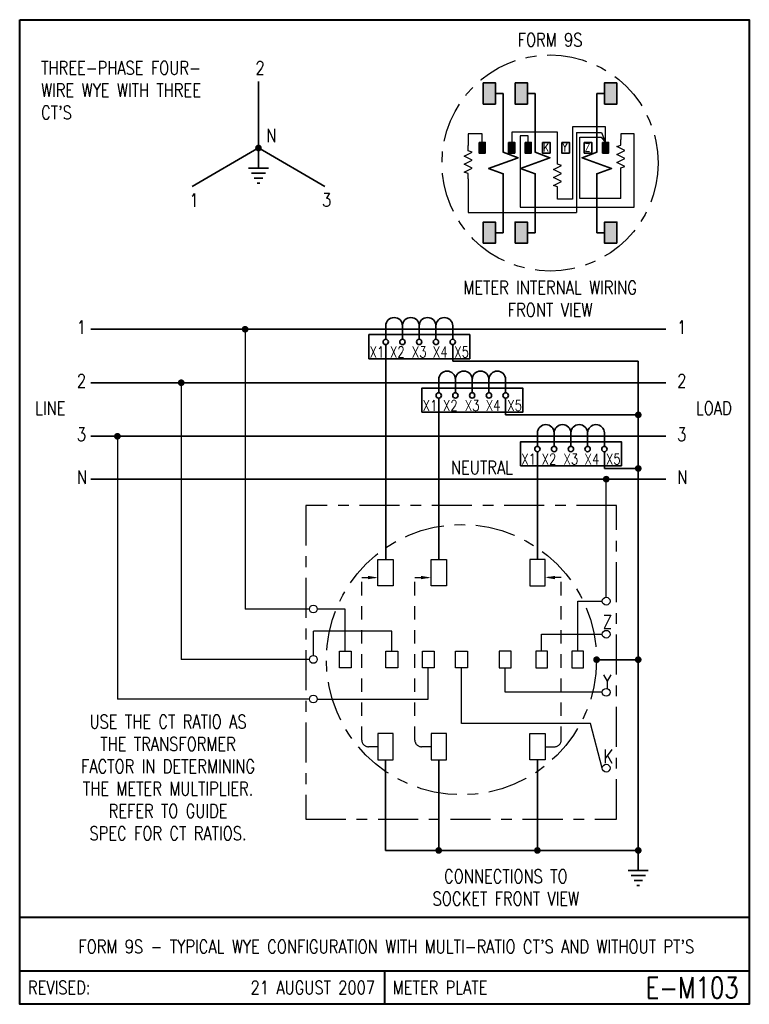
# Model space of a CAD drawing. Header units: inches. Extents: x 0 to 6.81, y 0 to 9.19.
import ezdxf
from ezdxf.enums import TextEntityAlignment as Align

# ---------------------------------------------------------------- set-up
doc = ezdxf.new("R2010")
doc.units = ezdxf.units.IN
doc.header["$LTSCALE"] = 0.5
doc.header["$MEASUREMENT"] = 0
doc.linetypes.add('CENTER2', pattern=[1.125, 0.75, -0.125, 0.125, -0.125])
doc.linetypes.add('HIDDEN', pattern=[0.375, 0.25, -0.125])
for name, color, linetype, lineweight in [('E-DETL-1LINE', 4, 'Continuous', 35), ('E-DETL-TEXT', 3, 'Continuous', 35), ('E-DETL-TTLB', 2, 'Continuous', 40), ('E-DETL-TTLB-TEXT', 5, 'Continuous', 50)]:
    doc.layers.add(name, color=color, linetype=linetype, lineweight=lineweight)
doc.layers.add('E-DETL-FINE', color=8, linetype='Continuous')
doc.styles.add('ROMANS', font='romans.shx', dxfattribs={"height": 0.046875})
doc.styles.get("Standard").update_dxf_attribs({"font": 'romans.shx', "width": 0.8})

# ---------------------------------------------------------------- blocks, each defined once
blk = doc.blocks.new('E-004')
at = {"const_width": 0.03125}
blk.add_lwpolyline([(-0.015625, 0, 1), (0.015625, 0, 1)], format="xyb", close=True, dxfattribs=at)
blk = doc.blocks.new('PE008')
for p, q in [((0.1875, -0.0938), (0.1875, 0.0938)), ((0.1875, 0), (0, 0)), ((0.2344, -0.0667), (0.2344, 0.0667)), ((0.2812, -0.0396), (0.2812, 0.0396)), ((0.3281, -0.0126), (0.3281, 0.0126))]:
    blk.add_line(p, q)
blk = doc.blocks.new('CT-5')
for p, q in [((-0.0312, 0.3906), (0.0312, 0.3906)), ((0, 0.4307), (0, -0.2745)), ((-0.0312, 0.2344), (0.0312, 0.2344)), ((-0.0312, 0.0781), (0.0312, 0.0781)), ((-0.0312, -0.0781), (0.0312, -0.0781)), ((-0.0312, -0.2344), (0.0312, -0.2344))]:
    blk.add_line(p, q)
for points in [[(-0.0312, 0.3906, 1), (-0.0312, 0.2344, 1), (-0.0312, 0.0781)], [(-0.0312, 0.0781, 1), (-0.0312, -0.0781, 1), (-0.0312, -0.2344)]]:
    blk.add_lwpolyline(points, format="xyb")

msp = doc.modelspace()

# ---------------------------------------------------------------- hatches: boundary and pattern name
at = {"layer": 'E-DETL-1LINE'}
for points in [[(4.4405, 8.5988), (4.3262, 8.5988), (4.3262, 8.4008), (4.4405, 8.4008)], [(4.7385, 8.5988), (4.6241, 8.5988), (4.6241, 8.4008), (4.7385, 8.4008)], [(5.4595, 8.4008), (5.5738, 8.4008), (5.5738, 8.5988), (5.4595, 8.5988)], [(4.3447, 8.0422), (4.2876, 8.0422), (4.2876, 7.9432), (4.3447, 7.9432)], [(4.6208, 8.0422), (4.5636, 8.0422), (4.5636, 7.9432), (4.6208, 7.9432)], [(4.7741, 8.0422), (4.7169, 8.0422), (4.7169, 7.9432), (4.7741, 7.9432)], [(5.4967, 8.0422), (5.4396, 8.0422), (5.4396, 7.9432), (5.4967, 7.9432)], [(4.4405, 7.2992), (4.3262, 7.2992), (4.3262, 7.1012), (4.4405, 7.1012)], [(4.7385, 7.2992), (4.6241, 7.2992), (4.6241, 7.1012), (4.7385, 7.1012)], [(5.4595, 7.1012), (5.5738, 7.1012), (5.5738, 7.2992), (5.4595, 7.2992)]]:
    msp.add_hatch(color=256, dxfattribs=at).paths.add_polyline_path(points)

# ---------------------------------------------------------------- linework, layer by layer
for p, q in [((2.2287, 8.6111), (2.2287, 7.9904)), ((4.4405, 8.4998), (4.5136, 8.4998)), ((4.5136, 8.4998), (4.5136, 8.1411)), ((4.7385, 8.4998), (4.8116, 8.4998)), ((4.8116, 8.4998), (4.8116, 8.1411)), ((5.3864, 8.4998), (5.3864, 8.1411)), ((5.4595, 8.4998), (5.3864, 8.4998)), ((2.2287, 7.9904), (1.6087, 7.6325)), ((2.2287, 7.9904), (2.8486, 7.6325)), ((4.5136, 7.5589), (4.5136, 7.2992)), ((4.8116, 7.5589), (4.8116, 7.2992)), ((5.3864, 7.5589), (5.3864, 7.2992)), ((4.5136, 7.2002), (4.5136, 7.2992)), ((4.8116, 7.2002), (4.8116, 7.2992)), ((5.3864, 7.2002), (5.3864, 7.2992)), ((4.4405, 7.2002), (4.5136, 7.2002)), ((4.7385, 7.2002), (4.8116, 7.2002)), ((5.4595, 7.2002), (5.3864, 7.2002)), ((6.0293, 6.2993), (0.6637, 6.2993)), ((3.4161, 6.2681), (3.4161, 6.2056)), ((3.5724, 6.2681), (3.5724, 6.2056)), ((3.7286, 6.2681), (3.7286, 6.2056)), ((3.8849, 6.2681), (3.8849, 6.2056)), ((4.0411, 6.2681), (4.0411, 6.2056)), ((3.4161, 6.1556), (3.4161, 4.1518)), ((3.7286, 6.1556), (3.7286, 6.1553)), ((4.0411, 6.1556), (4.0411, 6.0003)), ((5.773, 6), (4.0411, 6.0003)), ((5.773, 6), (5.773, 1.436)), ((6.0293, 5.8), (0.6637, 5.8)), ((3.9105, 5.7688), (3.9105, 5.7063)), ((4.0667, 5.7688), (4.0667, 5.7063)), ((4.223, 5.7688), (4.223, 5.7063)), ((4.3792, 5.7688), (4.3792, 5.7063)), ((4.5355, 5.7688), (4.5355, 5.7063)), ((3.9105, 4.1518), (3.9105, 5.6563)), ((4.223, 5.6563), (4.223, 5.656)), ((4.5355, 5.6563), (4.5355, 5.5)), ((5.773, 5.5), (4.5355, 5.5)), ((6.0293, 5.3), (0.6637, 5.3)), ((4.8317, 5.2687), (4.8317, 5.2062)), ((4.9879, 5.2687), (4.9879, 5.2062)), ((5.1442, 5.2687), (5.1442, 5.2062)), ((5.3004, 5.2687), (5.3004, 5.2062)), ((5.4567, 5.2687), (5.4567, 5.2062)), ((4.8317, 5.1562), (4.8317, 4.1518)), ((5.1442, 5.1562), (5.1442, 5.156)), ((5.4567, 5.1562), (5.4567, 5.001)), ((5.773, 5), (5.4586, 5)), ((6.0293, 4.9), (0.6637, 4.9)), ((5.3844, 3.2158), (5.773, 3.2158)), ((3.4151, 2.2798), (3.4151, 1.436)), ((3.9105, 2.2798), (3.9105, 1.436)), ((4.8317, 2.2798), (4.8317, 1.436)), ((5.773, 1.436), (3.4151, 1.436))]:
    msp.add_line(p, q, dxfattribs=at)
for points in [[(4.3262, 8.5988), (4.4405, 8.5988), (4.4405, 8.4008), (4.3262, 8.4008)], [(4.6241, 8.5988), (4.7385, 8.5988), (4.7385, 8.4008), (4.6241, 8.4008)], [(5.5738, 8.5988), (5.4595, 8.5988), (5.4595, 8.4008), (5.5738, 8.4008)], [(4.2876, 8.0422), (4.3447, 8.0422), (4.3447, 7.9432), (4.2876, 7.9432)], [(4.5636, 8.0422), (4.6208, 8.0422), (4.6208, 7.9432), (4.5636, 7.9432)], [(4.7169, 8.0422), (4.7741, 8.0422), (4.7741, 7.9432), (4.7169, 7.9432)], [(4.8792, 8.0422), (4.9499, 8.0422), (4.9499, 7.9432), (4.8792, 7.9432)], [(5.0597, 8.0422), (5.1303, 8.0422), (5.1303, 7.9432), (5.0597, 7.9432)], [(5.2687, 8.0422), (5.3393, 8.0422), (5.3393, 7.9432), (5.2687, 7.9432)], [(5.4396, 8.0422), (5.4967, 8.0422), (5.4967, 7.9432), (5.4396, 7.9432)], [(4.3262, 7.1012), (4.4405, 7.1012), (4.4405, 7.2992), (4.3262, 7.2992)], [(4.6241, 7.1012), (4.7385, 7.1012), (4.7385, 7.2992), (4.6241, 7.2992)], [(5.5738, 7.1012), (5.4595, 7.1012), (5.4595, 7.2992), (5.5738, 7.2992)], [(3.2595, 6.0243), (4.2, 6.0243), (4.2, 6.2493), (3.2595, 6.2493)], [(3.7538, 5.525), (4.6943, 5.525), (4.6943, 5.75), (3.7538, 5.75)], [(4.675, 5.025), (5.6155, 5.025), (5.6155, 5.25), (4.675, 5.25)]]:
    msp.add_lwpolyline(points, close=True, dxfattribs=at)
for points in [[(4.5136, 8.1411), (4.5136, 7.95), (4.651, 7.9), (4.3763, 7.8), (4.5136, 7.75), (4.5136, 7.5589)], [(4.8116, 8.1411), (4.8116, 7.95), (4.949, 7.9), (4.6742, 7.8), (4.8116, 7.75), (4.8116, 7.5589)], [(5.3864, 8.1411), (5.3864, 7.95), (5.249, 7.9), (5.5237, 7.8), (5.3864, 7.75), (5.3864, 7.5589)]]:
    msp.add_lwpolyline(points, dxfattribs=at)
for centre in [(3.4161, 6.1806), (3.5724, 6.1806), (3.7286, 6.1806), (3.8849, 6.1806), (4.0411, 6.1806), (3.9105, 5.6813), (4.0667, 5.6813), (4.223, 5.6813), (4.3792, 5.6813), (4.5355, 5.6813), (4.8317, 5.1812), (4.9879, 5.1812), (5.1442, 5.1812), (5.3004, 5.1812), (5.4567, 5.1812)]:
    msp.add_circle(centre, 0.025, dxfattribs=at)
at = {"layer": 'E-DETL-FINE'}
for p, q in [((5.4682, 8.187), (5.1609, 8.187)), ((5.1609, 8.187), (5.1609, 7.5133)), ((5.4682, 8.0422), (5.4682, 8.187)), ((4.3162, 8.1234), (4.1859, 8.1234)), ((4.1859, 8.1234), (4.1859, 8.0135)), ((4.3162, 8.0422), (4.3162, 8.1234)), ((5.0192, 8.1379), (4.5922, 8.1379)), ((4.5922, 8.1379), (4.5922, 8.0422)), ((4.7455, 8.1032), (4.672, 8.1032)), ((4.672, 8.1032), (4.672, 7.4381)), ((4.7455, 8.0422), (4.7455, 8.1032)), ((5.0192, 7.8894), (5.0192, 8.1379)), ((5.1957, 8.135), (5.1957, 7.3889)), ((5.1957, 8.135), (5.43, 8.135)), ((5.2275, 7.5191), (5.2275, 8.0916)), ((5.2275, 8.0916), (5.4271, 8.0916)), ((5.4271, 8.0916), (5.4682, 8.0422)), ((5.43, 8.135), (5.4682, 8.0422)), ((5.6118, 8.1234), (5.6118, 8.0681)), ((5.7338, 8.1234), (5.6118, 8.1234)), ((5.7338, 7.4381), (5.7338, 8.1234)), ((5.6118, 7.5191), (5.6118, 7.7556)), ((4.1859, 7.701), (4.1859, 7.3889)), ((5.0192, 7.5133), (5.0192, 7.5769)), ((5.1609, 7.5133), (5.0192, 7.5133)), ((5.6118, 7.5191), (5.2275, 7.5191)), ((4.1859, 7.3889), (5.1957, 7.3889)), ((4.672, 7.4381), (5.7338, 7.4381)), ((2.104, 6.2993), (2.104, 3.6886)), ((1.5078, 5.8), (1.5078, 3.2182)), ((0.9117, 5.3), (0.9117, 2.8485)), ((5.474, 3.7979), (5.474, 4.9)), ((2.7044, 3.6886), (2.104, 3.6886)), ((3.0387, 3.6886), (2.777, 3.6886)), ((3.0387, 3.2956), (3.0387, 3.6886)), ((5.2081, 3.7616), (5.4377, 3.7616)), ((5.2081, 3.2956), (5.2081, 3.7616)), ((3.4734, 3.4808), (2.7407, 3.4808)), ((2.7407, 3.2545), (2.7407, 3.4808)), ((3.4734, 3.2956), (3.4734, 3.4808)), ((4.8709, 3.2956), (4.8709, 3.4531)), ((4.8709, 3.4531), (5.4377, 3.4531)), ((2.7044, 3.2182), (1.5078, 3.2182)), ((3.8132, 2.8485), (3.8132, 3.1409)), ((4.1234, 2.6194), (4.1234, 3.1409)), ((4.5312, 2.9115), (4.5312, 3.1409)), ((2.7044, 2.8485), (0.9117, 2.8485)), ((2.777, 2.8485), (3.8132, 2.8485)), ((5.4377, 2.9115), (4.5312, 2.9115)), ((5.3264, 2.6194), (4.1234, 2.6194)), ((5.4377, 2.2037), (5.3264, 2.6194))]:
    msp.add_line(p, q, dxfattribs=at)
at = {"layer": 'E-DETL-FINE', "linetype": 'HIDDEN'}
for p, q in [((3.1926, 2.4661), (3.1926, 3.9819)), ((3.1926, 3.9819), (3.3437, 3.9819)), ((3.688, 2.4661), (3.688, 3.9819)), ((3.688, 3.9819), (3.839, 3.9819)), ((5.0542, 3.9819), (4.9031, 3.9819)), ((5.0542, 2.4661), (5.0542, 3.9819)), ((3.3437, 2.4036), (3.2551, 2.4036)), ((3.839, 2.4036), (3.7505, 2.4036)), ((4.9031, 2.4036), (4.9917, 2.4036))]:
    msp.add_line(p, q, dxfattribs=at)
at = {"layer": 'E-DETL-FINE'}
for points in [[(4.1859, 7.701), (4.1859, 7.751), (4.1484, 7.7635), (4.2234, 7.801), (4.1484, 7.8385), (4.2234, 7.876), (4.1484, 7.9135), (4.2234, 7.951), (4.1859, 7.9635), (4.1859, 8.0135)], [(5.6118, 7.7556), (5.6118, 7.8056), (5.6493, 7.8181), (5.5743, 7.8556), (5.6493, 7.8931), (5.5743, 7.9306), (5.6493, 7.9681), (5.5743, 8.0056), (5.6118, 8.0181), (5.6118, 8.0681)], [(5.0192, 7.5769), (5.0192, 7.6269), (4.9817, 7.6394), (5.0567, 7.6769), (4.9817, 7.7144), (5.0567, 7.7519), (4.9817, 7.7894), (5.0567, 7.8269), (5.0192, 7.8394), (5.0192, 7.8894)]]:
    msp.add_lwpolyline(points, dxfattribs=at)
at = {"layer": 'E-DETL-FINE', "linetype": 'CENTER2'}
msp.add_lwpolyline([(2.6692, 1.7262), (5.5712, 1.7262), (5.5712, 4.6555), (2.6692, 4.6555)], close=True, dxfattribs=at)
at = {"layer": 'E-DETL-FINE'}
for points in [[(3.3437, 4.1518), (3.4866, 4.1518), (3.4866, 3.9043), (3.3437, 3.9043)], [(3.839, 4.1518), (3.9819, 4.1518), (3.9819, 3.9043), (3.839, 3.9043)], [(4.9031, 4.1518), (4.7602, 4.1518), (4.7602, 3.9043), (4.9031, 3.9043)], [(2.9834, 3.2956), (3.0939, 3.2956), (3.0939, 3.1409), (2.9834, 3.1409)], [(3.4182, 3.2956), (3.5286, 3.2956), (3.5286, 3.1409), (3.4182, 3.1409)], [(3.758, 3.2956), (3.8684, 3.2956), (3.8684, 3.1409), (3.758, 3.1409)], [(4.0682, 3.2956), (4.1786, 3.2956), (4.1786, 3.1409), (4.0682, 3.1409)], [(4.5864, 3.2956), (4.4759, 3.2956), (4.4759, 3.1409), (4.5864, 3.1409)], [(4.9262, 3.2956), (4.8157, 3.2956), (4.8157, 3.1409), (4.9262, 3.1409)], [(5.2633, 3.2956), (5.1529, 3.2956), (5.1529, 3.1409), (5.2633, 3.1409)], [(3.3437, 2.2798), (3.4866, 2.2798), (3.4866, 2.5274), (3.3437, 2.5274)], [(3.839, 2.2798), (3.9819, 2.2798), (3.9819, 2.5274), (3.839, 2.5274)], [(4.9031, 2.2798), (4.7602, 2.2798), (4.7602, 2.5274), (4.9031, 2.5274)]]:
    msp.add_lwpolyline(points, close=True, dxfattribs=at)
at = {"layer": 'E-DETL-FINE', "linetype": 'CENTER2'}
for centre, radius in [((4.95, 7.85), 1.0088), ((4.1234, 3.2158), 1.261)]:
    msp.add_circle(centre, radius, dxfattribs=at)
at = {"layer": 'E-DETL-FINE'}
for centre in [(5.474, 3.7616), (2.7407, 3.6886), (5.474, 3.4531), (2.7407, 3.2182), (5.474, 2.9115), (2.7407, 2.8485), (5.474, 2.2037)]:
    msp.add_circle(centre, 0.0363, dxfattribs=at)
at = {"layer": 'E-DETL-FINE', "linetype": 'HIDDEN'}
for centre, start, end in [((3.2551, 2.4661), 180, 270), ((3.7505, 2.4661), 180, 270), ((4.9917, 2.4661), 270, 0)]:
    msp.add_arc(centre, 0.0625, start, end, dxfattribs=at)
at = {"layer": 'E-DETL-FINE'}
for points in [[(3.2499, 3.9976), (3.3437, 3.9819), (3.2499, 3.9663)], [(3.7453, 3.9976), (3.839, 3.9819), (3.7453, 3.9663)], [(4.9969, 3.9976), (4.9031, 3.9819), (4.9969, 3.9663)]]:
    msp.add_solid(points, dxfattribs=at)
at = {"layer": 'E-DETL-TTLB'}
msp.add_lwpolyline([(0, 9.1875), (6.8095, 9.1875), (6.8095, 0), (0, 0)], close=True, dxfattribs=at)
for points in [[(0, 0.8125), (6.8095, 0.8125)], [(0, 0.3125), (6.8095, 0.3125)], [(3.4048, 0.3125), (3.4048, 0)]]:
    msp.add_lwpolyline(points, dxfattribs=at)

# ---------------------------------------------------------------- block references
at = {"layer": 'E-DETL-1LINE'}
for p in [(2.2287, 7.9904), (2.104, 6.2993), (1.5078, 5.8), (5.773, 5.5), (0.9117, 5.3), (5.773, 5), (5.474, 4.9), (5.3844, 3.2158), (5.773, 3.2158), (3.9105, 1.436), (4.8317, 1.436), (5.773, 1.436)]:
    msp.add_blockref('E-004', p, dxfattribs=at)
at = {"layer": 'E-DETL-1LINE', "rotation": 270}
for name, p in [('PE008', (2.2287, 7.9904)), ('CT-5', (3.6505, 6.2993)), ('CT-5', (4.1449, 5.8)), ('CT-5', (5.0661, 5.3)), ('PE008', (5.773, 1.436))]:
    msp.add_blockref(name, p, dxfattribs=at)

# ---------------------------------------------------------------- texts
at = {"layer": 'E-DETL-TEXT', "style": 'ROMANS', "width": 0.8}
for s, p in [('REVISED:', (0.0773, 0.1563)), ('METER PLATE', (3.482, 0.1563))]:
    msp.add_text(s, height=0.125, dxfattribs=at).set_placement(p, align=Align.MIDDLE_LEFT)
for s, height, p in [('21 AUGUST 2007', 0.125, (3.316, 0.1563)), ('E-M103', 0.19685, (6.7114, 0.1563))]:
    msp.add_text(s, height=height, dxfattribs=at).set_placement(p, align=Align.MIDDLE_RIGHT)
at = {"layer": 'E-DETL-TEXT'}
for s, insert, char_height, width, attachment_point in [('FORM 9S', (4.95, 9), 0.125, 1.021609, 5), ("THREE-PHASE FOUR-\\PWIRE WYE WITH THREE\\PCT'S", (0.2, 8.8), 0.125, 2.119747, 1), ('2', (2.2007, 8.8), 0.125, 0.234375, 1), ('N', (2.3024, 8.1702), 0.125, 0.234375, 1), ('K', (4.8846, 8.033), 0.075, 0.072229, 1), ('Y', (5.0651, 8.033), 0.075, 0.075, 1), ('Z', (5.2741, 8.033), 0.075, 0.075, 1), ('1', (1.584, 7.566), 0.125, 0.234375, 1), ('3', (2.8217, 7.5684), 0.125, 0.234375, 1), ('METER INTERNAL WIRING FRONT VIEW', (4.95, 6.75), 0.125, 1.78125, 2), ('1', (0.5336, 6.3802), 0.125, 0.234375, 1), ('1', (6.1362, 6.3802), 0.125, 0.234375, 1), ('X1', (3.3349, 6.1368), 0.1, 0.246995, 2), ('X2', (3.525, 6.1368), 0.1, 0.246995, 2), ('X3', (3.7286, 6.1365), 0.1, 0.246995, 2), ('X4', (3.925, 6.1368), 0.1, 0.246995, 2), ('X5', (4.125, 6.1368), 0.1, 0.246995, 2), ('2', (0.5336, 5.8809), 0.125, 0.234375, 1), ('2', (6.1362, 5.8809), 0.125, 0.234375, 1), ('LINE', (0.1438, 5.625), 0.125, 0.290935, 1), ('X1', (3.8292, 5.6375), 0.1, 0.246995, 2), ('X2', (4.0193, 5.6375), 0.1, 0.246995, 2), ('X3', (4.223, 5.6372), 0.1, 0.246995, 2), ('X4', (4.4193, 5.6375), 0.1, 0.246995, 2), ('X5', (4.6193, 5.6375), 0.1, 0.246995, 2), ('LOAD', (6.3115, 5.625), 0.125, 0.296875, 1), ('3', (0.5336, 5.3809), 0.125, 0.234375, 1), ('3', (6.1362, 5.3809), 0.125, 0.234375, 1), ('NEUTRAL', (4.025, 5.0718), 0.125, 0.635482, 1), ('X1', (4.7504, 5.1375), 0.1, 0.246995, 2), ('X2', (4.9405, 5.1375), 0.1, 0.246995, 2), ('X3', (5.1442, 5.1372), 0.1, 0.246995, 2), ('X4', (5.3405, 5.1375), 0.1, 0.246995, 2), ('X5', (5.5405, 5.1375), 0.1, 0.246995, 2), ('N', (0.5336, 4.9809), 0.125, 0.234375, 1), ('N', (6.1362, 4.9809), 0.125, 0.234375, 1), ('Z', (5.4433, 3.6319), 0.125, 0.09375, 1), ('Y', (5.4433, 3.0734), 0.125, 0.09375, 1), ('USE THE CT RATIO AS THE TRANSFORMER FACTOR IN DETERMINING THE METER MULTIPLIER.\\PREFER TO GUIDE\\PSPEC FOR CT RATIOS.', (1.3845, 2.7), 0.125, 1.828571, 2), ('K', (5.4479, 2.3765), 0.125, 0.090286, 1), ('CONNECTIONS TO SOCKET FRONT VIEW', (4.5372, 1.2569), 0.125, 1.78125, 2)]:
    msp.add_mtext(s, dxfattribs=dict(at, insert=insert, char_height=char_height, width=width, attachment_point=attachment_point))
at = {"layer": 'E-DETL-TTLB-TEXT', "style": 'ROMANS', "width": 0.8}
msp.add_text("FORM 9S - TYPICAL WYE CONFIGURATION WITH MULTI-RATIO CT'S AND WITHOUT PT'S", height=0.125, dxfattribs=at).set_placement((3.4217, 0.4764), align=Align.CENTER)

doc.saveas('drawing.dxf')
